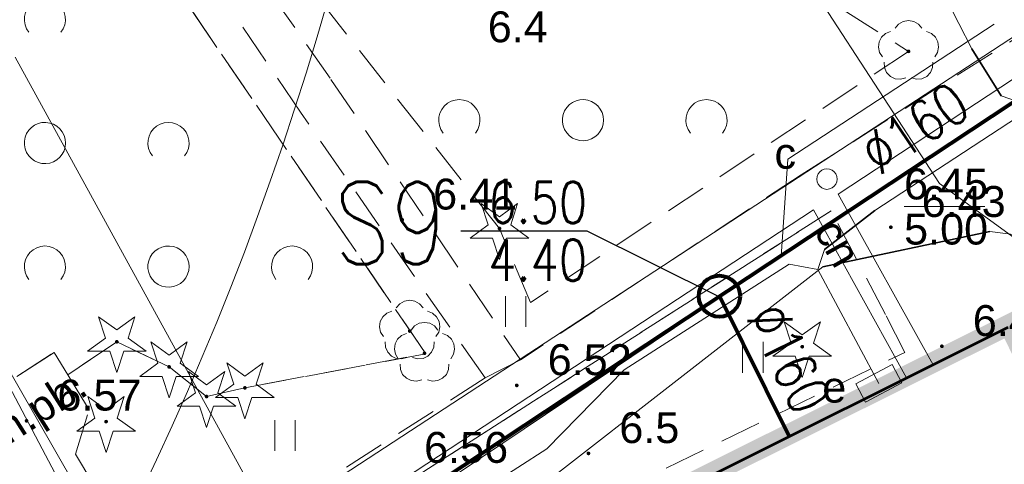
# Model space of a CAD drawing. Extents: x 5474185 to 5474933, y 5916077 to 5916824.
# Tile 180 of 256: x 5474683 to 5474707, y 5916278 to 5916289. Entities that reach past the tile are written whole.
import ezdxf
from ezdxf.enums import TextEntityAlignment as Align

# ---------------------------------------------------------------- set-up
doc = ezdxf.new("R2010")
doc.units = 0
doc.linetypes.add('PRZER2-1', pattern=[1.5, 1, -0.5])
for name, color, linetype, lineweight in [('GESBLO', 253, 'CONTINUOUS', 18), ('GESBZO', 253, 'CONTINUOUS', 50), ('GSPRDI', 253, 'CONTINUOUS', 18), ('GSPRDL', 253, 'CONTINUOUS', 18), ('GSPWPN', 253, 'CONTINUOUS', 13), ('GSPWPN_O', 253, 'CONTINUOUS', 13), ('GSPWPS', 253, 'CONTINUOUS', 13), ('GSPWPS_O', 253, 'CONTINUOUS', 13), ('GSSKOD', 253, 'CONTINUOUS', 18), ('GSSKOD_O', 253, 'CONTINUOUS', 18), ('GSSUTR', 254, 'CONTINUOUS', 18), ('GSSZAD', 254, 'CONTINUOUS', 18), ('GULCPR', 254, 'CONTINUOUS', 18), ('GULCPR_O', 254, 'CONTINUOUS', 18), ('GULEPR', 254, 'CONTINUOUS', 18), ('GULGPR', 254, 'CONTINUOUS', 18), ('GULLOB', 254, 'CONTINUOUS', 35), ('GULTPR', 254, 'CONTINUOUS', 18), ('GUPESE', 254, 'CONTINUOUS', 18), ('GUPESE_O', 254, 'CONTINUOUS', 18), ('GUPIKP', 253, 'CONTINUOUS', 18), ('GUPIWZ', 253, 'CONTINUOUS', 18), ('GUPIWZ_O', 253, 'CONTINUOUS', 18), ('GUPPRZ_O', 40, 'CONTINUOUS', 18), ('IS HP zasięg', 251, 'CONTINUOUS', 20), ('IS ks', 34, 'CONTINUOUS', 40), ('IS opis', 7, 'CONTINUOUS', 20)]:
    doc.layers.add(name, color=color, linetype=linetype, lineweight=lineweight)
for name, color, linetype in [('I-SCIANA', 12, 'CONTINUOUS'), ('ks_Linie_odn', 2, 'CONTINUOUS'), ('ks_Opis_PZ_1', 2, 'CONTINUOUS'), ('ks_Teksty', 2, 'CONTINUOUS')]:
    doc.layers.add(name, color=color, linetype=linetype)
doc.styles.add('Arial', font='arial.ttf')
doc.styles.get("Standard").update_dxf_attribs({"font": 'simplex.shx'})

msp = doc.modelspace()

# ---------------------------------------------------------------- hatches: boundary and pattern name
at = {"layer": 'GSPRDI'}
for points in [[(5474694.64, 5916283.735), (5474694.626094, 5916283.737202), (5474694.61355, 5916283.743594), (5474694.603594, 5916283.75355), (5474694.597202, 5916283.766094), (5474694.595, 5916283.78), (5474694.597202, 5916283.793906), (5474694.603594, 5916283.80645), (5474694.61355, 5916283.816406), (5474694.626094, 5916283.822798), (5474694.64, 5916283.825), (5474694.653906, 5916283.822798), (5474694.66645, 5916283.816406), (5474694.676406, 5916283.80645), (5474694.682798, 5916283.793906), (5474694.685, 5916283.78), (5474694.682798, 5916283.766094), (5474694.676406, 5916283.75355), (5474694.66645, 5916283.743594), (5474694.653906, 5916283.737202)], [(5474685.35, 5916280.985), (5474685.336094, 5916280.987202), (5474685.32355, 5916280.993594), (5474685.313594, 5916281.00355), (5474685.307202, 5916281.016094), (5474685.305, 5916281.03), (5474685.307202, 5916281.043906), (5474685.313594, 5916281.05645), (5474685.32355, 5916281.066406), (5474685.336094, 5916281.072798), (5474685.35, 5916281.075), (5474685.363906, 5916281.072798), (5474685.37645, 5916281.066406), (5474685.386406, 5916281.05645), (5474685.392798, 5916281.043906), (5474685.395, 5916281.03), (5474685.392798, 5916281.016094), (5474685.386406, 5916281.00355), (5474685.37645, 5916280.993594), (5474685.363906, 5916280.987202)], [(5474701.99, 5916280.865), (5474701.976094, 5916280.867202), (5474701.96355, 5916280.873594), (5474701.953594, 5916280.88355), (5474701.947202, 5916280.896094), (5474701.945, 5916280.91), (5474701.947202, 5916280.923906), (5474701.953594, 5916280.93645), (5474701.96355, 5916280.946406), (5474701.976094, 5916280.952798), (5474701.99, 5916280.955), (5474702.003906, 5916280.952798), (5474702.01645, 5916280.946406), (5474702.026406, 5916280.93645), (5474702.032798, 5916280.923906), (5474702.035, 5916280.91), (5474702.032798, 5916280.896094), (5474702.026406, 5916280.88355), (5474702.01645, 5916280.873594), (5474702.003906, 5916280.867202)], [(5474686.62, 5916280.375), (5474686.606094, 5916280.377202), (5474686.59355, 5916280.383594), (5474686.583594, 5916280.39355), (5474686.577202, 5916280.406094), (5474686.575, 5916280.42), (5474686.577202, 5916280.433906), (5474686.583594, 5916280.44645), (5474686.59355, 5916280.456406), (5474686.606094, 5916280.462798), (5474686.62, 5916280.465), (5474686.633906, 5916280.462798), (5474686.64645, 5916280.456406), (5474686.656406, 5916280.44645), (5474686.662798, 5916280.433906), (5474686.665, 5916280.42), (5474686.662798, 5916280.406094), (5474686.656406, 5916280.39355), (5474686.64645, 5916280.383594), (5474686.633906, 5916280.377202)], [(5474688.46, 5916279.865), (5474688.446094, 5916279.867202), (5474688.43355, 5916279.873594), (5474688.423594, 5916279.88355), (5474688.417202, 5916279.896094), (5474688.415, 5916279.91), (5474688.417202, 5916279.923906), (5474688.423594, 5916279.93645), (5474688.43355, 5916279.946406), (5474688.446094, 5916279.952798), (5474688.46, 5916279.955), (5474688.473906, 5916279.952798), (5474688.48645, 5916279.946406), (5474688.496406, 5916279.93645), (5474688.502798, 5916279.923906), (5474688.505, 5916279.91), (5474688.502798, 5916279.896094), (5474688.496406, 5916279.88355), (5474688.48645, 5916279.873594), (5474688.473906, 5916279.867202)], [(5474687.53, 5916279.655), (5474687.516094, 5916279.657202), (5474687.50355, 5916279.663594), (5474687.493594, 5916279.67355), (5474687.487202, 5916279.686094), (5474687.485, 5916279.7), (5474687.487202, 5916279.713906), (5474687.493594, 5916279.72645), (5474687.50355, 5916279.736406), (5474687.516094, 5916279.742798), (5474687.53, 5916279.745), (5474687.543906, 5916279.742798), (5474687.55645, 5916279.736406), (5474687.566406, 5916279.72645), (5474687.572798, 5916279.713906), (5474687.575, 5916279.7), (5474687.572798, 5916279.686094), (5474687.566406, 5916279.67355), (5474687.55645, 5916279.663594), (5474687.543906, 5916279.657202)], [(5474685.09, 5916279.045), (5474685.076094, 5916279.047202), (5474685.06355, 5916279.053594), (5474685.053594, 5916279.06355), (5474685.047202, 5916279.076094), (5474685.045, 5916279.09), (5474685.047202, 5916279.103906), (5474685.053594, 5916279.11645), (5474685.06355, 5916279.126406), (5474685.076094, 5916279.132798), (5474685.09, 5916279.135), (5474685.103906, 5916279.132798), (5474685.11645, 5916279.126406), (5474685.126406, 5916279.11645), (5474685.132798, 5916279.103906), (5474685.135, 5916279.09), (5474685.132798, 5916279.076094), (5474685.126406, 5916279.06355), (5474685.11645, 5916279.053594), (5474685.103906, 5916279.047202)]]:
    msp.add_hatch(color=256, dxfattribs=at).paths.add_polyline_path(points)
at = {"layer": 'GSPRDL'}
for points in [[(5474704.57, 5916288.035), (5474704.556094, 5916288.037202), (5474704.54355, 5916288.043594), (5474704.533594, 5916288.05355), (5474704.527202, 5916288.066094), (5474704.525, 5916288.08), (5474704.527202, 5916288.093906), (5474704.533594, 5916288.10645), (5474704.54355, 5916288.116406), (5474704.556094, 5916288.122798), (5474704.57, 5916288.125), (5474704.583906, 5916288.122798), (5474704.59645, 5916288.116406), (5474704.606406, 5916288.10645), (5474704.612798, 5916288.093906), (5474704.615, 5916288.08), (5474704.612798, 5916288.066094), (5474704.606406, 5916288.05355), (5474704.59645, 5916288.043594), (5474704.583906, 5916288.037202)], [(5474692.46, 5916281.245), (5474692.446094, 5916281.247202), (5474692.43355, 5916281.253594), (5474692.423594, 5916281.26355), (5474692.417202, 5916281.276094), (5474692.415, 5916281.29), (5474692.417202, 5916281.303906), (5474692.423594, 5916281.31645), (5474692.43355, 5916281.326406), (5474692.446094, 5916281.332798), (5474692.46, 5916281.335), (5474692.473906, 5916281.332798), (5474692.48645, 5916281.326406), (5474692.496406, 5916281.31645), (5474692.502798, 5916281.303906), (5474692.505, 5916281.29), (5474692.502798, 5916281.276094), (5474692.496406, 5916281.26355), (5474692.48645, 5916281.253594), (5474692.473906, 5916281.247202)], [(5474692.82, 5916280.705), (5474692.806094, 5916280.707202), (5474692.79355, 5916280.713594), (5474692.783594, 5916280.72355), (5474692.777202, 5916280.736094), (5474692.775, 5916280.75), (5474692.777202, 5916280.763906), (5474692.783594, 5916280.77645), (5474692.79355, 5916280.786406), (5474692.806094, 5916280.792798), (5474692.82, 5916280.795), (5474692.833906, 5916280.792798), (5474692.84645, 5916280.786406), (5474692.856406, 5916280.77645), (5474692.862798, 5916280.763906), (5474692.865, 5916280.75), (5474692.862798, 5916280.736094), (5474692.856406, 5916280.72355), (5474692.84645, 5916280.713594), (5474692.833906, 5916280.707202)]]:
    msp.add_hatch(color=256, dxfattribs=at).paths.add_polyline_path(points)
at = {"layer": 'GSPWPN'}
msp.add_hatch(color=256, dxfattribs=at).paths.add_polyline_path([(5474696.8, 5916278.275), (5474696.788353, 5916278.276533), (5474696.7775, 5916278.281029), (5474696.76818, 5916278.28818), (5474696.761029, 5916278.2975), (5474696.756533, 5916278.308353), (5474696.755, 5916278.32), (5474696.756533, 5916278.331647), (5474696.761029, 5916278.3425), (5474696.76818, 5916278.35182), (5474696.7775, 5916278.358971), (5474696.788353, 5916278.363467), (5474696.8, 5916278.365), (5474696.811647, 5916278.363467), (5474696.8225, 5916278.358971), (5474696.83182, 5916278.35182), (5474696.838971, 5916278.3425), (5474696.843467, 5916278.331647), (5474696.845, 5916278.32), (5474696.843467, 5916278.308353), (5474696.838971, 5916278.2975), (5474696.83182, 5916278.28818), (5474696.8225, 5916278.281029), (5474696.811647, 5916278.276533)])
at = {"layer": 'GSPWPS'}
for points in [[(5474692.28, 5916283.945), (5474692.268353, 5916283.946533), (5474692.2575, 5916283.951029), (5474692.24818, 5916283.95818), (5474692.241029, 5916283.9675), (5474692.236533, 5916283.978353), (5474692.235, 5916283.99), (5474692.236533, 5916284.001647), (5474692.241029, 5916284.0125), (5474692.24818, 5916284.02182), (5474692.2575, 5916284.028971), (5474692.268353, 5916284.033467), (5474692.28, 5916284.035), (5474692.291647, 5916284.033467), (5474692.3025, 5916284.028971), (5474692.31182, 5916284.02182), (5474692.318971, 5916284.0125), (5474692.323467, 5916284.001647), (5474692.325, 5916283.99), (5474692.323467, 5916283.978353), (5474692.318971, 5916283.9675), (5474692.31182, 5916283.95818), (5474692.3025, 5916283.951029), (5474692.291647, 5916283.946533)], [(5474704.14, 5916283.765), (5474704.128353, 5916283.766533), (5474704.1175, 5916283.771029), (5474704.10818, 5916283.77818), (5474704.101029, 5916283.7875), (5474704.096533, 5916283.798353), (5474704.095, 5916283.81), (5474704.096533, 5916283.821647), (5474704.101029, 5916283.8325), (5474704.10818, 5916283.84182), (5474704.1175, 5916283.848971), (5474704.128353, 5916283.853467), (5474704.14, 5916283.855), (5474704.151647, 5916283.853467), (5474704.1625, 5916283.848971), (5474704.17182, 5916283.84182), (5474704.178971, 5916283.8325), (5474704.183467, 5916283.821647), (5474704.185, 5916283.81), (5474704.183467, 5916283.798353), (5474704.178971, 5916283.7875), (5474704.17182, 5916283.77818), (5474704.1625, 5916283.771029), (5474704.151647, 5916283.766533)], [(5474705.38, 5916280.875), (5474705.368353, 5916280.876533), (5474705.3575, 5916280.881029), (5474705.34818, 5916280.88818), (5474705.341029, 5916280.8975), (5474705.336533, 5916280.908353), (5474705.335, 5916280.92), (5474705.336533, 5916280.931647), (5474705.341029, 5916280.9425), (5474705.34818, 5916280.95182), (5474705.3575, 5916280.958971), (5474705.368353, 5916280.963467), (5474705.38, 5916280.965), (5474705.391647, 5916280.963467), (5474705.4025, 5916280.958971), (5474705.41182, 5916280.95182), (5474705.418971, 5916280.9425), (5474705.423467, 5916280.931647), (5474705.425, 5916280.92), (5474705.423467, 5916280.908353), (5474705.418971, 5916280.8975), (5474705.41182, 5916280.88818), (5474705.4025, 5916280.881029), (5474705.391647, 5916280.876533)], [(5474695.06, 5916279.925), (5474695.048353, 5916279.926533), (5474695.0375, 5916279.931029), (5474695.02818, 5916279.93818), (5474695.021029, 5916279.9475), (5474695.016533, 5916279.958353), (5474695.015, 5916279.97), (5474695.016533, 5916279.981647), (5474695.021029, 5916279.9925), (5474695.02818, 5916280.00182), (5474695.0375, 5916280.008971), (5474695.048353, 5916280.013467), (5474695.06, 5916280.015), (5474695.071647, 5916280.013467), (5474695.0825, 5916280.008971), (5474695.09182, 5916280.00182), (5474695.098971, 5916279.9925), (5474695.103467, 5916279.981647), (5474695.105, 5916279.97), (5474695.103467, 5916279.958353), (5474695.098971, 5916279.9475), (5474695.09182, 5916279.93818), (5474695.0825, 5916279.931029), (5474695.071647, 5916279.926533)], [(5474683.16, 5916279.065), (5474683.148353, 5916279.066533), (5474683.1375, 5916279.071029), (5474683.12818, 5916279.07818), (5474683.121029, 5916279.0875), (5474683.116533, 5916279.098353), (5474683.115, 5916279.11), (5474683.116533, 5916279.121647), (5474683.121029, 5916279.1325), (5474683.12818, 5916279.14182), (5474683.1375, 5916279.148971), (5474683.148353, 5916279.153467), (5474683.16, 5916279.155), (5474683.171647, 5916279.153467), (5474683.1825, 5916279.148971), (5474683.19182, 5916279.14182), (5474683.198971, 5916279.1325), (5474683.203467, 5916279.121647), (5474683.205, 5916279.11), (5474683.203467, 5916279.098353), (5474683.198971, 5916279.0875), (5474683.19182, 5916279.07818), (5474683.1825, 5916279.071029), (5474683.171647, 5916279.066533)]]:
    msp.add_hatch(color=256, dxfattribs=at).paths.add_polyline_path(points)

# ---------------------------------------------------------------- linework, layer by layer
at = {"layer": 'GESBLO', "linetype": 'Continuous', "lineweight": 13}
msp.add_line((5474694.09, 5916274.95, 10.18), (5474706.99, 5916281.38, 10.18), dxfattribs=at)
at = {"layer": 'GESBZO', "linetype": 'Continuous', "lineweight": 53}
msp.add_line((5474694.09, 5916274.95, 10.18), (5474706.99, 5916281.38, 10.18), dxfattribs=at)
at = {"layer": 'GSPRDI', "elevation": 10.12, "flags": 128}
for points in [[(5474694.912471, 5916283.868531), (5474695.353338, 5916283.548222), (5474694.808396, 5916283.548222), (5474694.64, 5916283.029952), (5474694.471604, 5916283.548222), (5474693.926662, 5916283.548222), (5474694.367529, 5916283.868531), (5474694.199133, 5916284.386801), (5474694.64, 5916284.066493), (5474695.080867, 5916284.386801), (5474694.912471, 5916283.868531)], [(5474685.622471, 5916281.118531), (5474686.063338, 5916280.798222), (5474685.518396, 5916280.798222), (5474685.35, 5916280.279952), (5474685.181604, 5916280.798222), (5474684.636662, 5916280.798222), (5474685.077529, 5916281.118531), (5474684.909133, 5916281.636801), (5474685.35, 5916281.316493), (5474685.790867, 5916281.636801), (5474685.622471, 5916281.118531)], [(5474702.262471, 5916280.998531), (5474702.703338, 5916280.678222), (5474702.158396, 5916280.678222), (5474701.99, 5916280.159952), (5474701.821604, 5916280.678222), (5474701.276662, 5916280.678222), (5474701.717529, 5916280.998531), (5474701.549133, 5916281.516801), (5474701.99, 5916281.196493), (5474702.430867, 5916281.516801), (5474702.262471, 5916280.998531)], [(5474686.892471, 5916280.508531), (5474687.333338, 5916280.188222), (5474686.788396, 5916280.188222), (5474686.62, 5916279.669952), (5474686.451604, 5916280.188222), (5474685.906662, 5916280.188222), (5474686.347529, 5916280.508531), (5474686.179133, 5916281.026801), (5474686.62, 5916280.706493), (5474687.060867, 5916281.026801), (5474686.892471, 5916280.508531)], [(5474688.732471, 5916279.998531), (5474689.173338, 5916279.678222), (5474688.628396, 5916279.678222), (5474688.46, 5916279.159952), (5474688.291604, 5916279.678222), (5474687.746662, 5916279.678222), (5474688.187529, 5916279.998531), (5474688.019133, 5916280.516801), (5474688.46, 5916280.196493), (5474688.900867, 5916280.516801), (5474688.732471, 5916279.998531)], [(5474687.802471, 5916279.788531), (5474688.243338, 5916279.468222), (5474687.698396, 5916279.468222), (5474687.53, 5916278.949952), (5474687.361604, 5916279.468222), (5474686.816662, 5916279.468222), (5474687.257529, 5916279.788531), (5474687.089133, 5916280.306801), (5474687.53, 5916279.986493), (5474687.970867, 5916280.306801), (5474687.802471, 5916279.788531)], [(5474685.362471, 5916279.178531), (5474685.803338, 5916278.858222), (5474685.258396, 5916278.858222), (5474685.09, 5916278.339952), (5474684.921604, 5916278.858222), (5474684.376662, 5916278.858222), (5474684.817529, 5916279.178531), (5474684.649133, 5916279.696801), (5474685.09, 5916279.376493), (5474685.530867, 5916279.696801), (5474685.362471, 5916279.178531)]]:
    msp.add_lwpolyline(points, close=True, dxfattribs=at)
at = {"layer": 'GSPRDL', "elevation": 10.12, "flags": 128}
for points in [[(5474704.245723, 5916288.643333), (5474704.329447, 5916288.742679), (5474704.442044, 5916288.807494), (5474704.57, 5916288.83), (5474704.697956, 5916288.807494), (5474704.810553, 5916288.742679), (5474704.894277, 5916288.643333)], [(5474703.934031, 5916287.945674), (5474703.86542, 5916288.055999), (5474703.838571, 5916288.183115), (5474703.856708, 5916288.311763), (5474703.917652, 5916288.426501), (5474704.01409, 5916288.513559), (5474704.134445, 5916288.562485)], [(5474705.005555, 5916288.562485), (5474705.12591, 5916288.513559), (5474705.222348, 5916288.426501), (5474705.283292, 5916288.311763), (5474705.301429, 5916288.183115), (5474705.27458, 5916288.055999), (5474705.205969, 5916287.945674)], [(5474704.501227, 5916287.433649), (5474704.375099, 5916287.402488), (5474704.245908, 5916287.416234), (5474704.129161, 5916287.473237), (5474704.038871, 5916287.566655), (5474703.985875, 5916287.685275), (5474703.976535, 5916287.814859)], [(5474705.163465, 5916287.814859), (5474705.154125, 5916287.685275), (5474705.101129, 5916287.566655), (5474705.010839, 5916287.473237), (5474704.894092, 5916287.416234), (5474704.764901, 5916287.402488), (5474704.638773, 5916287.433649)], [(5474692.135723, 5916281.853333), (5474692.219447, 5916281.952679), (5474692.332044, 5916282.017494), (5474692.46, 5916282.04), (5474692.587956, 5916282.017494), (5474692.700553, 5916281.952679), (5474692.784277, 5916281.853333)], [(5474691.824031, 5916281.155674), (5474691.75542, 5916281.265999), (5474691.728571, 5916281.393115), (5474691.746708, 5916281.521763), (5474691.807652, 5916281.636501), (5474691.90409, 5916281.723559), (5474692.024445, 5916281.772485)], [(5474692.895555, 5916281.772485), (5474693.01591, 5916281.723559), (5474693.112348, 5916281.636501), (5474693.173292, 5916281.521763), (5474693.191429, 5916281.393115), (5474693.16458, 5916281.265999), (5474693.095969, 5916281.155674)], [(5474692.495723, 5916281.313333), (5474692.579447, 5916281.412679), (5474692.692044, 5916281.477494), (5474692.82, 5916281.5), (5474692.947956, 5916281.477494), (5474693.060553, 5916281.412679), (5474693.144277, 5916281.313333)], [(5474692.184031, 5916280.615674), (5474692.11542, 5916280.725999), (5474692.088571, 5916280.853115), (5474692.106708, 5916280.981763), (5474692.167652, 5916281.096501), (5474692.26409, 5916281.183559), (5474692.384445, 5916281.232485)], [(5474693.255555, 5916281.232485), (5474693.37591, 5916281.183559), (5474693.472348, 5916281.096501), (5474693.533292, 5916280.981763), (5474693.551429, 5916280.853115), (5474693.52458, 5916280.725999), (5474693.455969, 5916280.615674)], [(5474692.391227, 5916280.643649), (5474692.265099, 5916280.612488), (5474692.135908, 5916280.626234), (5474692.019161, 5916280.683237), (5474691.928871, 5916280.776655), (5474691.875875, 5916280.895275), (5474691.866535, 5916281.024859)], [(5474693.053465, 5916281.024859), (5474693.044125, 5916280.895275), (5474692.991129, 5916280.776655), (5474692.900839, 5916280.683237), (5474692.784092, 5916280.626234), (5474692.654901, 5916280.612488), (5474692.528773, 5916280.643649)], [(5474692.751227, 5916280.103649), (5474692.625099, 5916280.072488), (5474692.495908, 5916280.086234), (5474692.379161, 5916280.143237), (5474692.288871, 5916280.236655), (5474692.235875, 5916280.355275), (5474692.226535, 5916280.484859)], [(5474693.413465, 5916280.484859), (5474693.404125, 5916280.355275), (5474693.351129, 5916280.236655), (5474693.260839, 5916280.143237), (5474693.144092, 5916280.086234), (5474693.014901, 5916280.072488), (5474692.888773, 5916280.103649)]]:
    msp.add_lwpolyline(points, dxfattribs=at)
at = {"layer": 'GSSKOD', "linetype": 'PRZER2-1', "lineweight": 13}
for p, q in [((5474687.37, 5916291.93, 10.18), (5474690.55, 5916287.4, 10.18)), ((5474689.81, 5916286.6, 10.18), (5474686.49, 5916291.5, 10.18)), ((5474701.96, 5916285.08, 10.18), (5474709.47, 5916289.87, 10.18)), ((5474690.55, 5916287.4, 10.18), (5474695.15, 5916280.59, 10.18)), ((5474694.29, 5916280.15, 10.18), (5474689.81, 5916286.6, 10.18)), ((5474692.21, 5916277.5, 10.18), (5474702.69, 5916284.21, 10.18)), ((5474704.01, 5916281.69, 10.18), (5474702.69, 5916284.21, 10.18)), ((5474704.48, 5916280.77, 10.18), (5474704.01, 5916281.69, 10.18)), ((5474706.99, 5916281.38, 10.18), (5474694.09, 5916274.95, 10.18)), ((5474683.83, 5916280.77, 10.18), (5474681.66, 5916279.37, 10.18)), ((5474684.16, 5916280.23, 10.18), (5474683.83, 5916280.77, 10.18)), ((5474693.29, 5916275.34, 10.18), (5474704.48, 5916280.77, 10.18)), ((5474695.15, 5916280.59, 10.18), (5474694.29, 5916280.15, 10.18)), ((5474684.68, 5916279.38, 10.18), (5474684.16, 5916280.23, 10.18)), ((5474694.29, 5916280.15, 10.18), (5474686.32, 5916275.03, 10.18)), ((5474684.35, 5916278.3, 10.18), (5474684.68, 5916279.38, 10.18)), ((5474686.32, 5916275.03, 10.18), (5474684.35, 5916278.3, 10.18))]:
    msp.add_line(p, q, dxfattribs=at)
at = {"layer": 'GSSKOD', "linetype": 'PRZER2-1', "lineweight": 18, "elevation": 10.18}
msp.add_lwpolyline([(5474701.96, 5916285.08), (5474695.15, 5916280.59)], dxfattribs=at)
at = {"layer": 'GSSUTR', "linetype": 'PRZER2-1', "lineweight": 13}
for p, q in [((5474685.36, 5916291.73, 10.1), (5474692.85, 5916280.74, 10.1)), ((5474699.18, 5916291.5, 10.1), (5474704.57, 5916288.08, 10.1)), ((5474694.64, 5916283.78, 10.1), (5474688.76, 5916291.25, 10.1)), ((5474704.57, 5916288.08, 10.1), (5474695.39, 5916281.98, 10.1)), ((5474702.69, 5916284.21, 10.1), (5474692.21, 5916277.5, 10.1)), ((5474704.01, 5916281.69, 10.1), (5474702.69, 5916284.21, 10.1)), ((5474695.39, 5916281.98, 10.1), (5474694.64, 5916283.78, 10.1)), ((5474704.48, 5916280.77, 10.1), (5474704.01, 5916281.69, 10.1)), ((5474685.35, 5916281.03, 10.1), (5474684.16, 5916280.23, 10.1)), ((5474686.62, 5916280.42, 10.1), (5474685.35, 5916281.03, 10.1)), ((5474692.85, 5916280.74, 10.1), (5474688.46, 5916279.91, 10.1)), ((5474693.29, 5916275.34, 10.1), (5474704.48, 5916280.77, 10.1)), ((5474687.53, 5916279.7, 10.1), (5474686.62, 5916280.42, 10.1)), ((5474684.16, 5916280.23, 10.1), (5474684.68, 5916279.38, 10.1)), ((5474688.46, 5916279.91, 10.1), (5474687.53, 5916279.7, 10.1))]:
    msp.add_line(p, q, dxfattribs=at)
at = {"layer": 'GSSUTR', "elevation": 10.1, "flags": 128}
for points in [[(5474694.78334, 5916282.139592), (5474694.78334, 5916281.389592)], [(5474695.28334, 5916281.389592), (5474695.28334, 5916282.139592)], [(5474700.54334, 5916281.024198), (5474700.54334, 5916280.274198)], [(5474701.04334, 5916280.274198), (5474701.04334, 5916281.024198)], [(5474689.18334, 5916279.128045), (5474689.18334, 5916278.378045)], [(5474689.68334, 5916278.378045), (5474689.68334, 5916279.128045)]]:
    msp.add_lwpolyline(points, dxfattribs=at)
at = {"layer": 'GSSZAD', "linetype": 'PRZER2-1', "lineweight": 13}
for p, q in [((5474692.85, 5916280.74, 10.1), (5474685.36, 5916291.73, 10.1)), ((5474699.18, 5916291.5, 10.1), (5474704.57, 5916288.08, 10.1)), ((5474694.64, 5916283.78, 10.1), (5474688.76, 5916291.25, 10.1)), ((5474704.57, 5916288.08, 10.1), (5474695.39, 5916281.98, 10.1)), ((5474695.39, 5916281.98, 10.1), (5474694.64, 5916283.78, 10.1)), ((5474684.16, 5916280.23, 10.1), (5474685.35, 5916281.03, 10.1)), ((5474685.35, 5916281.03, 10.1), (5474686.62, 5916280.42, 10.1)), ((5474681.66, 5916279.37, 10.1), (5474683.83, 5916280.77, 10.1)), ((5474683.83, 5916280.77, 10.1), (5474684.16, 5916280.23, 10.1)), ((5474688.46, 5916279.91, 10.1), (5474692.85, 5916280.74, 10.1)), ((5474686.62, 5916280.42, 10.1), (5474687.53, 5916279.7, 10.1)), ((5474687.53, 5916279.7, 10.1), (5474688.46, 5916279.91, 10.1))]:
    msp.add_line(p, q, dxfattribs=at)
at = {"layer": 'GSSZAD', "elevation": 10.1, "flags": 128}
for points in [[(5474683.214688, 5916288.542309), (5474683.159433, 5916288.62794), (5474683.122688, 5916288.722995), (5474683.10598, 5916288.823527), (5474683.110002, 5916288.925358), (5474683.134588, 5916289.024258), (5474683.178717, 5916289.116119), (5474683.240554, 5916289.197124), (5474683.317532, 5916289.263908), (5474683.406452, 5916289.313698), (5474683.50362, 5916289.344423), (5474683.605, 5916289.354809), (5474683.70638, 5916289.344423), (5474683.803548, 5916289.313698), (5474683.892468, 5916289.263908), (5474683.969446, 5916289.197124), (5474684.031283, 5916289.116119), (5474684.075412, 5916289.024258), (5474684.099998, 5916288.925358), (5474684.10402, 5916288.823527), (5474684.087312, 5916288.722995), (5474684.050567, 5916288.62794), (5474683.995312, 5916288.542309)], [(5474693.274688, 5916286.096611), (5474693.219433, 5916286.182242), (5474693.182688, 5916286.277297), (5474693.16598, 5916286.377829), (5474693.170002, 5916286.47966), (5474693.194588, 5916286.57856), (5474693.238717, 5916286.670421), (5474693.300554, 5916286.751426), (5474693.377532, 5916286.81821), (5474693.466452, 5916286.868), (5474693.56362, 5916286.898725), (5474693.665, 5916286.909111), (5474693.76638, 5916286.898725), (5474693.863548, 5916286.868), (5474693.952468, 5916286.81821), (5474694.029446, 5916286.751426), (5474694.091283, 5916286.670421), (5474694.135412, 5916286.57856), (5474694.159998, 5916286.47966), (5474694.16402, 5916286.377829), (5474694.147312, 5916286.277297), (5474694.110567, 5916286.182242), (5474694.055312, 5916286.096611)], [(5474699.274688, 5916286.096611), (5474699.219433, 5916286.182242), (5474699.182688, 5916286.277297), (5474699.16598, 5916286.377829), (5474699.170002, 5916286.47966), (5474699.194588, 5916286.57856), (5474699.238717, 5916286.670421), (5474699.300554, 5916286.751426), (5474699.377532, 5916286.81821), (5474699.466452, 5916286.868), (5474699.56362, 5916286.898725), (5474699.665, 5916286.909111), (5474699.76638, 5916286.898725), (5474699.863548, 5916286.868), (5474699.952468, 5916286.81821), (5474700.029446, 5916286.751426), (5474700.091283, 5916286.670421), (5474700.135412, 5916286.57856), (5474700.159998, 5916286.47966), (5474700.16402, 5916286.377829), (5474700.147312, 5916286.277297), (5474700.110567, 5916286.182242), (5474700.055312, 5916286.096611)], [(5474686.214688, 5916285.542309), (5474686.159433, 5916285.62794), (5474686.122688, 5916285.722995), (5474686.10598, 5916285.823527), (5474686.110002, 5916285.925358), (5474686.134588, 5916286.024258), (5474686.178717, 5916286.116119), (5474686.240554, 5916286.197124), (5474686.317532, 5916286.263908), (5474686.406452, 5916286.313698), (5474686.50362, 5916286.344423), (5474686.605, 5916286.354809), (5474686.70638, 5916286.344423), (5474686.803548, 5916286.313698), (5474686.892468, 5916286.263908), (5474686.969446, 5916286.197124), (5474687.031283, 5916286.116119), (5474687.075412, 5916286.024258), (5474687.099998, 5916285.925358), (5474687.10402, 5916285.823527), (5474687.087312, 5916285.722995), (5474687.050567, 5916285.62794), (5474686.995312, 5916285.542309)], [(5474683.214688, 5916282.542309), (5474683.159433, 5916282.62794), (5474683.122688, 5916282.722995), (5474683.10598, 5916282.823527), (5474683.110002, 5916282.925358), (5474683.134588, 5916283.024258), (5474683.178717, 5916283.116119), (5474683.240554, 5916283.197124), (5474683.317532, 5916283.263908), (5474683.406452, 5916283.313698), (5474683.50362, 5916283.344423), (5474683.605, 5916283.354809), (5474683.70638, 5916283.344423), (5474683.803548, 5916283.313698), (5474683.892468, 5916283.263908), (5474683.969446, 5916283.197124), (5474684.031283, 5916283.116119), (5474684.075412, 5916283.024258), (5474684.099998, 5916282.925358), (5474684.10402, 5916282.823527), (5474684.087312, 5916282.722995), (5474684.050567, 5916282.62794), (5474683.995312, 5916282.542309)], [(5474689.214688, 5916282.542309), (5474689.159433, 5916282.62794), (5474689.122688, 5916282.722995), (5474689.10598, 5916282.823527), (5474689.110002, 5916282.925358), (5474689.134588, 5916283.024258), (5474689.178717, 5916283.116119), (5474689.240554, 5916283.197124), (5474689.317532, 5916283.263908), (5474689.406452, 5916283.313698), (5474689.50362, 5916283.344423), (5474689.605, 5916283.354809), (5474689.70638, 5916283.344423), (5474689.803548, 5916283.313698), (5474689.892468, 5916283.263908), (5474689.969446, 5916283.197124), (5474690.031283, 5916283.116119), (5474690.075412, 5916283.024258), (5474690.099998, 5916282.925358), (5474690.10402, 5916282.823527), (5474690.087312, 5916282.722995), (5474690.050567, 5916282.62794), (5474689.995312, 5916282.542309)]]:
    msp.add_lwpolyline(points, dxfattribs=at)
for points in [[(5474697.165, 5916286.409111), (5474697.155964, 5916286.503737), (5474697.129184, 5916286.594942), (5474697.085627, 5916286.679431), (5474697.026867, 5916286.754151), (5474696.955028, 5916286.816399), (5474696.872708, 5916286.863927), (5474696.782879, 5916286.895017), (5474696.688791, 5916286.908545), (5474696.593843, 5916286.904022), (5474696.501466, 5916286.881611), (5474696.415, 5916286.842124), (5474696.33757, 5916286.786986), (5474696.271973, 5916286.71819), (5474696.220582, 5916286.638224), (5474696.185254, 5916286.549977), (5474696.167264, 5916286.456639), (5474696.167264, 5916286.361583), (5474696.185254, 5916286.268245), (5474696.220582, 5916286.179998), (5474696.271973, 5916286.100032), (5474696.33757, 5916286.031236), (5474696.415, 5916285.976098), (5474696.501466, 5916285.936611), (5474696.593843, 5916285.9142), (5474696.688791, 5916285.909677), (5474696.782879, 5916285.923205), (5474696.872708, 5916285.954295), (5474696.955028, 5916286.001823), (5474697.026867, 5916286.064071), (5474697.085627, 5916286.138791), (5474697.129184, 5916286.22328), (5474697.155964, 5916286.314485), (5474697.165, 5916286.409111)], [(5474684.105, 5916285.854809), (5474684.095964, 5916285.949435), (5474684.069184, 5916286.04064), (5474684.025627, 5916286.125129), (5474683.966867, 5916286.199849), (5474683.895028, 5916286.262097), (5474683.812708, 5916286.309625), (5474683.722879, 5916286.340715), (5474683.628791, 5916286.354243), (5474683.533843, 5916286.34972), (5474683.441466, 5916286.327309), (5474683.355, 5916286.287822), (5474683.27757, 5916286.232684), (5474683.211973, 5916286.163888), (5474683.160582, 5916286.083922), (5474683.125254, 5916285.995675), (5474683.107264, 5916285.902337), (5474683.107264, 5916285.807281), (5474683.125254, 5916285.713943), (5474683.160582, 5916285.625696), (5474683.211973, 5916285.54573), (5474683.27757, 5916285.476934), (5474683.355, 5916285.421796), (5474683.441466, 5916285.382309), (5474683.533843, 5916285.359898), (5474683.628791, 5916285.355375), (5474683.722879, 5916285.368903), (5474683.812708, 5916285.399993), (5474683.895028, 5916285.447521), (5474683.966867, 5916285.509769), (5474684.025627, 5916285.584489), (5474684.069184, 5916285.668978), (5474684.095964, 5916285.760183), (5474684.105, 5916285.854809)], [(5474687.105, 5916282.854809), (5474687.095964, 5916282.949435), (5474687.069184, 5916283.04064), (5474687.025627, 5916283.125129), (5474686.966867, 5916283.199849), (5474686.895028, 5916283.262097), (5474686.812708, 5916283.309625), (5474686.722879, 5916283.340715), (5474686.628791, 5916283.354243), (5474686.533843, 5916283.34972), (5474686.441466, 5916283.327309), (5474686.355, 5916283.287822), (5474686.27757, 5916283.232684), (5474686.211973, 5916283.163888), (5474686.160582, 5916283.083922), (5474686.125254, 5916282.995675), (5474686.107264, 5916282.902337), (5474686.107264, 5916282.807281), (5474686.125254, 5916282.713943), (5474686.160582, 5916282.625696), (5474686.211973, 5916282.54573), (5474686.27757, 5916282.476934), (5474686.355, 5916282.421796), (5474686.441466, 5916282.382309), (5474686.533843, 5916282.359898), (5474686.628791, 5916282.355375), (5474686.722879, 5916282.368903), (5474686.812708, 5916282.399993), (5474686.895028, 5916282.447521), (5474686.966867, 5916282.509769), (5474687.025627, 5916282.584489), (5474687.069184, 5916282.668978), (5474687.095964, 5916282.760183), (5474687.105, 5916282.854809)]]:
    msp.add_lwpolyline(points, close=True, dxfattribs=at)
at = {"layer": 'GULCPR', "linetype": 'Continuous', "lineweight": 13}
for p, q in [((5474713.26, 5916292.45, 10.14), (5474668.32, 5916263.08, 10.14)), ((5474713.95, 5916291.92, 10.14), (5474702.86, 5916284.61, 10.14)), ((5474702.86, 5916284.61, 10.14), (5474705.17, 5916280.47, 10.14)), ((5474702.26, 5916284.23, 10.14), (5474668.65, 5916262.16, 10.14)), ((5474704.52, 5916280.15, 10.14), (5474702.26, 5916284.23, 10.14))]:
    msp.add_line(p, q, dxfattribs=at)
at = {"layer": 'GULEPR', "linetype": 'Continuous', "lineweight": 13}
for p, q in [((5474702.35, 5916295.47, 10.14), (5474706.11, 5916288.14, 10.14)), ((5474676.26, 5916291.57, 10.14), (5474686.54, 5916273.73, 10.14)), ((5474706.65, 5916288.74, 10.14), (5474701.64, 5916285.46, 10.14)), ((5474706.11, 5916288.14, 10.14), (5474706.82, 5916287, 10.14)), ((5474689.52, 5916275.84, 10.14), (5474682.88, 5916287.94, 10.14)), ((5474706.82, 5916287, 10.14), (5474707.59, 5916286.73, 10.14)), ((5474703.75, 5916284.22, 10.14), (5474707.59, 5916286.73, 10.14)), ((5474701.64, 5916285.46, 10.14), (5474701.48, 5916283.11, 10.14)), ((5474702.53, 5916283.27, 10.14), (5474703.75, 5916284.22, 10.14)), ((5474702.37, 5916282.78, 10.14), (5474702.53, 5916283.27, 10.14)), ((5474701.48, 5916283.11, 10.14), (5474684.05, 5916271.41, 10.14)), ((5474697.67, 5916280.35, 10.14), (5474701.67, 5916282.91, 10.14)), ((5474701.67, 5916282.91, 10.14), (5474702.37, 5916282.78, 10.14)), ((5474682.49, 5916280.41, 10.14), (5474685.6, 5916274.53, 10.14)), ((5474695.79, 5916278.43, 10.14), (5474697.67, 5916280.35, 10.14)), ((5474687.04, 5916272.83, 10.14), (5474695.79, 5916278.43, 10.14))]:
    msp.add_line(p, q, dxfattribs=at)
at = {"layer": 'GULEPR', "linetype": 'Continuous', "lineweight": 18, "elevation": 10.14, "flags": 128}
msp.add_lwpolyline([(5474702.37, 5916282.78), (5474703.85, 5916280.02)], dxfattribs=at)
at = {"layer": 'GULGPR', "linetype": 'Continuous', "lineweight": 13}
for p, q in [((5474699.68, 5916293.54, 10.14), (5474705.32, 5916284.87, 10.14)), ((5474705.32, 5916284.87, 10.14), (5474712.26, 5916279.82, 10.14))]:
    msp.add_line(p, q, dxfattribs=at)
at = {"layer": 'GULLOB', "linetype": 'Continuous', "lineweight": 35, "elevation": 10.12, "flags": 128}
for points in [[(5474706.82, 5916287), (5474706.11, 5916288.14)], [(5474703.75, 5916284.22), (5474702.53, 5916283.27)], [(5474706.54, 5916283.71), (5474702.49, 5916282.85)]]:
    msp.add_lwpolyline(points, dxfattribs=at)
at = {"layer": 'GULTPR', "linetype": 'Continuous', "lineweight": 13}
for p, q in [((5474706.54, 5916283.71, 10.14), (5474702.49, 5916282.85, 10.14)), ((5474707.97, 5916283.52, 10.14), (5474706.54, 5916283.71, 10.14)), ((5474702.49, 5916282.85, 10.14), (5474695.71, 5916277.57, 10.14))]:
    msp.add_line(p, q, dxfattribs=at)
at = {"layer": 'GUPESE'}
msp.add_3dface([(5474703.527073, 5916279.56369, 10.16), (5474703.291196, 5916280.004556, 10.16), (5474704.172927, 5916280.47631, 10.16), (5474704.408804, 5916280.035444, 10.16)], dxfattribs=at)
at = {"layer": 'GUPIKP', "elevation": 10.16, "flags": 128}
msp.add_lwpolyline([(5474702.59, 5916285.23), (5474702.654705, 5916285.221481), (5474702.715, 5916285.196506), (5474702.766777, 5916285.156777), (5474702.806506, 5916285.105), (5474702.831481, 5916285.044705), (5474702.84, 5916284.98), (5474702.831481, 5916284.915295), (5474702.806506, 5916284.855), (5474702.766777, 5916284.803223), (5474702.715, 5916284.763494), (5474702.654705, 5916284.738519), (5474702.59, 5916284.73), (5474702.525295, 5916284.738519), (5474702.465, 5916284.763494), (5474702.413223, 5916284.803223), (5474702.373494, 5916284.855), (5474702.348519, 5916284.915295), (5474702.34, 5916284.98), (5474702.348519, 5916285.044705), (5474702.373494, 5916285.105), (5474702.413223, 5916285.156777), (5474702.465, 5916285.196506), (5474702.525295, 5916285.221481), (5474702.59, 5916285.23)], close=True, dxfattribs=at)
at = {"layer": 'GUPIWZ', "elevation": 10.18, "flags": 128}
msp.add_lwpolyline([(5474702.59, 5916285.23), (5474702.654705, 5916285.221481), (5474702.715, 5916285.196506), (5474702.766777, 5916285.156777), (5474702.806506, 5916285.105), (5474702.831481, 5916285.044705), (5474702.84, 5916284.98), (5474702.831481, 5916284.915295), (5474702.806506, 5916284.855), (5474702.766777, 5916284.803223), (5474702.715, 5916284.763494), (5474702.654705, 5916284.738519), (5474702.59, 5916284.73), (5474702.525295, 5916284.738519), (5474702.465, 5916284.763494), (5474702.413223, 5916284.803223), (5474702.373494, 5916284.855), (5474702.348519, 5916284.915295), (5474702.34, 5916284.98), (5474702.348519, 5916285.044705), (5474702.373494, 5916285.105), (5474702.413223, 5916285.156777), (5474702.465, 5916285.196506), (5474702.525295, 5916285.221481), (5474702.59, 5916285.23)], close=True, dxfattribs=at)
at = {"layer": 'GUPPRZ_O', "linetype": 'Continuous', "lineweight": 13, "elevation": 10.8, "flags": 128}
msp.add_lwpolyline([(5474704.462086, 5916284.312754), (5474706.422086, 5916284.312754)], dxfattribs=at)
at = {"layer": 'I-SCIANA', "const_width": 0.5, "elevation": 10.18}
msp.add_lwpolyline([(5474694.023271, 5916274.972606), (5474699.587032, 5916263.603183), (5474700.776745, 5916264.183043), (5474701.296652, 5916263.103235), (5474704.187068, 5916264.496828), (5474703.656991, 5916265.576984), (5474706.87683, 5916267.143129), (5474707.395102, 5916266.07293), (5474710.681371, 5916267.624779), (5474710.156296, 5916268.736703), (5474712.596748, 5916269.926924), (5474707.012943, 5916281.447303)], close=True, dxfattribs=at)
at = {"layer": 'IS HP zasięg', "lineweight": 15, "ltscale": 0.7}
for centre in [(5474657.383907, 5916363.309527, 10.18), (5474680.96, 5916236.9), (5474680.96, 5916236.9)]:
    msp.add_circle(centre, 75, dxfattribs=at)
at = {"layer": 'IS HP zasięg', "lineweight": 20, "ltscale": 0.7}
msp.add_circle((5474618.317819, 5916309.855134, 10.16), 75, dxfattribs=at)
at = {"layer": 'IS ks', "lineweight": 80, "ltscale": 0.7}
for p, q in [((5474670.27334, 5916262.496615, 10.14), (5474710.864577, 5916289.331577, 10.164064)), ((5474699.97937, 5916282.135341, -8.798668), (5474701.676115, 5916278.731296, 10.18))]:
    msp.add_line(p, q, dxfattribs=at)
msp.add_circle((5474699.97937, 5916282.135341, 10.157611), 0.5, dxfattribs=at)
at = {"layer": 'ks_Linie_odn'}
msp.add_lwpolyline([(5474699.99, 5916282.11), (5474696.7654, 5916283.7107), (5474693.7054, 5916283.7107)], dxfattribs=at)

# ---------------------------------------------------------------- texts
at = {"layer": 'GSPWPN_O', "linetype": 'Continuous', "lineweight": 0, "style": 'Arial'}
for s, p in [('6.4', (5474694.35558, 5916288.300874, 10.8)), ('6.5', (5474697.55, 5916278.57, 10.8))]:
    msp.add_text(s, height=0.75, dxfattribs=at).set_placement(p)
at = {"layer": 'GSPWPS_O', "linetype": 'Continuous', "lineweight": 0, "style": 'Arial'}
for s, p in [('6.41', (5474693.03, 5916284.24, 10.8)), ('6.43', (5474704.89, 5916284.06, 10.8)), ('6.47', (5474706.13, 5916281.17, 10.8)), ('6.52', (5474695.81, 5916280.22, 10.8)), ('6.57', (5474683.91, 5916279.36, 10.8)), ('6.56', (5474692.81, 5916278.09, 10.8))]:
    msp.add_text(s, height=0.75, dxfattribs=at).set_placement(p)
at = {"layer": 'GSSKOD_O', "linetype": 'Continuous', "lineweight": 0, "style": 'Arial'}
msp.add_text('ch.pb.', height=0.75, rotation=32.417051, dxfattribs=at).set_placement((5474683.494539, 5916279.010124, 10.8), align=Align.CENTER)
at = {"layer": 'GULCPR_O', "linetype": 'Continuous', "lineweight": 0, "style": 'Arial'}
msp.add_text('cn', height=0.75, rotation=299.518613, dxfattribs=at).set_placement((5474702.529485, 5916283.247798, 10.8), align=Align.CENTER)
at = {"layer": 'GUPESE_O', "linetype": 'Continuous', "lineweight": 0, "style": 'Arial'}
msp.add_text('e', height=0.75, dxfattribs=at).set_placement((5474703.058302, 5916279.553664, 10.8), align=Align.RIGHT)
at = {"layer": 'GUPIWZ_O', "linetype": 'Continuous', "lineweight": 0, "style": 'Arial'}
msp.add_text('c', height=0.75, dxfattribs=at).set_placement((5474701.84, 5916285.23, 10.8), align=Align.RIGHT)
at = {"layer": 'GUPPRZ_O', "linetype": 'Continuous', "lineweight": 0, "style": 'Arial'}
for s, p in [('6.45', (5474704.462086, 5916284.485254, 10.8)), ('5.00', (5474704.462086, 5916283.390254, 10.8))]:
    msp.add_text(s, height=0.75, dxfattribs=at).set_placement(p)
at = {"layer": 'IS opis', "lineweight": 80, "ltscale": 0.7, "width": 0.8}
for rotation, p in [(33.4687846, (5474703.849577, 5916285.043427, 20.961119)), (296.4939426, (5474700.608358, 5916281.636841, 18.182627))]:
    msp.add_text('∅160', height=1, rotation=rotation, dxfattribs=at).set_placement(p)
at = {"layer": 'ks_Opis_PZ_1', "width": 0.8}
msp.add_text('S9', height=2, dxfattribs=at).set_placement((5474693.3654, 5916282.9107), align=Align.RIGHT)
at = {"layer": 'ks_Teksty', "width": 0.8}
for s, p in [('6.50', (5474696.7654, 5916283.9107)), ('4.40', (5474696.7654, 5916282.5107))]:
    msp.add_text(s, height=1, dxfattribs=at).set_placement(p, align=Align.RIGHT)

doc.saveas('drawing.dxf')
